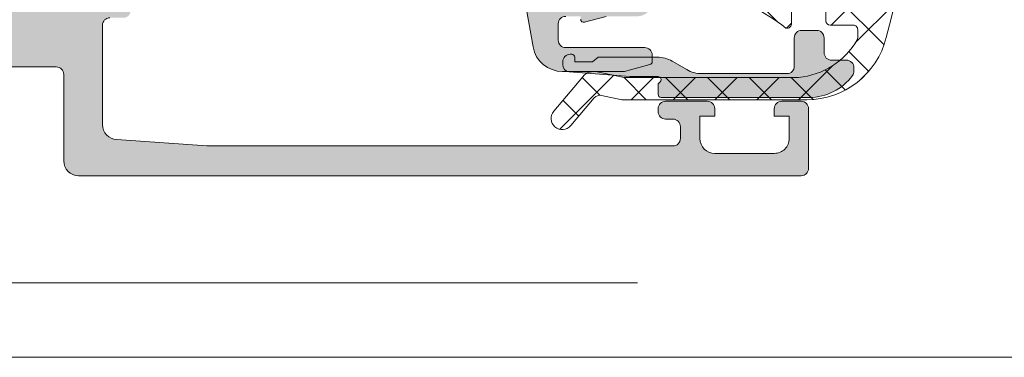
# Model space of a CAD drawing. Header units: millimetres. Extents: x 213386 to 506888, y 183055 to 450952.
# Tile 172 of 256: x 386997 to 387063, y 284292 to 284315. Entities that reach past the tile are written whole.
import ezdxf

# ---------------------------------------------------------------- set-up
doc = ezdxf.new("R2010")
doc.units = ezdxf.units.MM
doc.linetypes.add('ČÁRKOVANÁ', pattern=[19.049999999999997, 12.7, -6.35])
doc.layers.add('FASÁDA DETAILNÍ', color=255, linetype='Continuous', lineweight=0)

msp = doc.modelspace()

# ---------------------------------------------------------------- hatches: boundary and pattern name
at = {"layer": 'FASÁDA DETAILNÍ'}
h = msp.add_hatch(color=256, dxfattribs=at)
edge = h.paths.add_edge_path(flags=16)
edge.add_line((387032.4330771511, 284316.8325612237), (387032.4330771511, 284321.0323112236))
edge.add_ellipse((387032.9330767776, 284321.0323115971), major_axis=(-0.4999996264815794, 0), ratio=1, start_angle=-90.00004280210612, end_angle=4.280210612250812e-05, ccw=False)
edge.add_line((387032.9330771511, 284321.5323112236), (387037.3331011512, 284321.5323112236))
edge.add_ellipse((387037.3331015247, 284321.0323115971), major_axis=(-0.4999996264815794, 0), ratio=1, start_angle=179.9999571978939, end_angle=270.0000428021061, ccw=False)
edge.add_line((387037.8331011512, 284321.0323112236), (387037.8331011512, 284316.8325622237))
edge.add_ellipse((387037.3331006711, 284316.8325627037), major_axis=(-0.5000004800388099, 0), ratio=1, start_angle=90.0000550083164, end_angle=179.9999449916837, ccw=False)
edge.add_line((387037.3331011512, 284316.3325622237), (387032.9330771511, 284316.3325612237))
edge.add_ellipse((387032.9330767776, 284316.8325608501), major_axis=(-0.4999996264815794, 0), ratio=1, start_angle=-4.280210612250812e-05, end_angle=90.00004280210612, ccw=False)
edge = h.paths.add_edge_path()
edge.add_line((387030.4346961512, 284319.7459652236), (387031.6344561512, 284312.9829652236))
edge.add_arc((387033.6037077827, 284313.3323095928), 1.999998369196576, 190.059590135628, 270.000039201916)
edge.add_line((387033.6037091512, 284311.3323112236), (387037.7686821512, 284311.3323112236))
edge.add_line((387037.7686821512, 284311.3323112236), (387039.4864711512, 284311.7925922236))
edge.add_arc((387039.4347072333, 284311.9857772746), 0.1999999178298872, 285.0000385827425, 359.9999853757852)
edge.add_line((387039.6347071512, 284311.9857772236), (387039.6347071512, 284312.4323112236))
edge.add_arc((387039.1347075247, 284312.4323115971), 0.4999996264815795, 359.9999571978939, 450.0000428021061)
edge.add_line((387039.1347071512, 284312.9323112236), (387033.8347071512, 284312.9323112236))
edge.add_arc((387033.8347067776, 284313.4323108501), 0.4999996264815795, 179.9999571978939, 270.00004280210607, ccw=False)
edge.add_line((387033.3347071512, 284313.4323112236), (387033.3347071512, 284314.5325612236))
edge.add_arc((387033.8347076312, 284314.5325607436), 0.5000004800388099, 90.0000550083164, 179.9999449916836, ccw=False)
edge.add_line((387033.8347071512, 284315.0325612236), (387034.8347071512, 284315.0325612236))
edge.add_line((387034.8347071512, 284315.0325612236), (387034.8347071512, 284314.8325612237))
edge.add_arc((387035.0347072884, 284314.8325615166), 0.2000001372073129, 180.0000839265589, 285.0000054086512)
edge.add_line((387035.0864711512, 284314.6393762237), (387036.5538591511, 284315.0325622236))
edge.add_line((387036.5538591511, 284315.0325622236), (387038.6347071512, 284315.0325622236))
edge.add_arc((387038.6347061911, 284316.0325631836), 1.000000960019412, 270.0000550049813, 359.9999449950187)
edge.add_line((387039.6347071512, 284316.0325622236), (387039.6347071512, 284326.9320642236))
edge.add_arc((387039.2347068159, 284326.9320644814), 0.400000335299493, 359.9999630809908, 479.9999168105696)
edge.add_line((387039.0347071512, 284327.2784752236), (387038.1718591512, 284326.7803092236))
edge.add_line((387038.1718591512, 284326.7803092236), (387036.6796981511, 284326.3524392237))
edge.add_arc((387036.7623895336, 284326.064060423), 0.3000003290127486, 106.0000168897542, 210.1792412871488)
edge.add_line((387036.5030521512, 284325.9132482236), (387037.9347871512, 284323.4476372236))
edge.add_line((387037.9347871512, 284323.4476372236), (387037.9347871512, 284323.0272182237))
edge.add_arc((387037.7432188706, 284323.023725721), 0.1916001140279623, -92.52222189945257, 1.044450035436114, ccw=False)
edge.add_line((387037.7347871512, 284322.8323112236), (387031.2453481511, 284322.8323112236))
edge.add_arc((387031.2271103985, 284323.0314777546), 0.1999998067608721, 155.8590518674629, 275.2320045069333, ccw=False)
edge.add_line((387031.0446021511, 284323.1132742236), (387032.1129231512, 284325.4969592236))
edge.add_arc((387031.9304145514, 284325.578755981), 0.2000002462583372, 335.8590177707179, 428.0262022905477)
edge.add_line((387032.0052511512, 284325.7642272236), (387029.9820231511, 284326.5805872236))
edge.add_arc((387029.8323500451, 284326.2096453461), 0.3999998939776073, 68.02618213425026, 180.000017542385)
edge.add_line((387029.4323501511, 284326.2096452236), (387029.4323491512, 284324.1454982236))
edge.add_arc((387029.7323487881, 284324.1454973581), 0.2999996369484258, 179.9998347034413, 232.0950865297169)
edge.add_arc((387029.3637382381, 284323.6720777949), 0.3000002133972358, -15.999862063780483, 52.0953474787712, ccw=False)
edge.add_line((387029.6521171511, 284323.5893872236), (387029.4347951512, 284322.8314982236))
edge.add_arc((387031.0347942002, 284322.8314977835), 1.599999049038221, 179.9999842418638, 238.407605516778)
edge.add_arc((387029.9346621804, 284321.0427257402), 0.4999999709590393, 0.001545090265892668, 58.40766404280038, ccw=False)
edge.add_line((387030.4346621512, 284321.0427392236), (387030.4346961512, 284319.7459652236))
h = msp.add_hatch(color=256, dxfattribs=at)
edge = h.paths.add_edge_path()
edge.add_arc((387049.6328658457, 284304.8364137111), 0.5000674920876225, 270.007732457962, 359.992267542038)
edge.add_line((387050.1329333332, 284304.8363462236), (387050.1329333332, 284308.8363462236))
edge.add_arc((387049.6328658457, 284308.8362787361), 0.5000674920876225, 0.007732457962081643, 89.99226754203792)
edge.add_line((387049.6329333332, 284309.3363462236), (387048.3328845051, 284309.3363462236))
edge.add_arc((387048.3329214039, 284308.8363093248), 0.5000369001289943, 90.00422797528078, 179.9957720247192)
edge.add_line((387047.8328845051, 284308.8363462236), (387047.8328845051, 284308.3363462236))
edge.add_line((387047.8328845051, 284308.3363462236), (387048.8328845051, 284308.3363462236))
edge.add_line((387048.8328845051, 284308.3363462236), (387048.8328845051, 284306.8363462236))
edge.add_arc((387047.8329214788, 284306.8363092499), 0.9999630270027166, -90.00211851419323, 0.0021185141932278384, ccw=False)
edge.add_line((387047.8328845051, 284305.8363462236), (387043.8328845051, 284305.8363462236))
edge.add_arc((387043.8329613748, 284306.8364230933), 1.000076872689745, 180.0044039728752, 269.9955960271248, ccw=False)
edge.add_line((387042.8328845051, 284306.8363462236), (387042.8328845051, 284308.3363462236))
edge.add_line((387042.8328845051, 284308.3363462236), (387043.8328845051, 284308.3363462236))
edge.add_line((387043.8328845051, 284308.3363462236), (387043.8328845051, 284308.8363462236))
edge.add_arc((387043.3329419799, 284308.8364036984), 0.4999425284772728, 359.9934131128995, 450.0065868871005)
edge.add_line((387043.3328845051, 284309.3363462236), (387040.5328967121, 284309.3363462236))
edge.add_arc((387040.5328967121, 284308.8363462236), 0.5, 90, 180)
edge.add_line((387040.0328967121, 284308.8363462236), (387040.0328967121, 284308.6363462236))
edge.add_arc((387040.5328967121, 284308.6363462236), 0.5, 180, 270)
edge.add_line((387040.5328967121, 284308.1363462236), (387041.0328967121, 284308.1363462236))
edge.add_arc((387041.032861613, 284307.6363111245), 0.5000351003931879, 0.0040217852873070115, 89.99597821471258, ccw=False)
edge.add_line((387041.5328967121, 284307.6363462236), (387041.5328967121, 284306.8363431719))
edge.add_arc((387041.0328801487, 284306.8363597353), 0.5000165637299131, 270.00189796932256, 359.99810203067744, ccw=False)
edge.add_line((387041.0328967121, 284306.3363431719), (387009.7329028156, 284306.3363431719))
edge.add_line((387009.7329028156, 284306.3363431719), (387003.694445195, 284306.7687398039))
edge.add_arc((387003.7329012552, 284307.7679594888), 0.9999594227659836, 180, 267.79599713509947, ccw=False)
edge.add_line((387002.7329418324, 284307.7679594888), (387002.7329418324, 284314.4364116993))
edge.add_arc((387003.2329418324, 284314.4364116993), 0.5, 90, 180, ccw=False)
edge.add_line((387003.2329418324, 284314.9364116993), (387004.1329418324, 284314.9364116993))
edge.add_arc((387004.1329418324, 284315.4364116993), 0.5, 270, 360)
edge.add_line((387004.6329418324, 284315.4364116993), (387004.6329418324, 284316.8364132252))
edge.add_arc((387004.7117782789, 284317.1039338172), 0.2788950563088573, 178.8354106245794, 253.5801235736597, ccw=False)
edge.add_line((387004.4329408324, 284317.1096022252), (387004.4329408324, 284317.5631962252))
edge.add_arc((387004.711808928, 284317.5688568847), 0.2789255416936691, 106.42459455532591, 181.162870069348, ccw=False)
edge.add_line((387004.6329418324, 284317.8364002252), (387004.6329418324, 284319.7164112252))
edge.add_arc((387004.3329418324, 284319.7164112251), 0.2999999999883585, 1.111684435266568e-08, 90)
edge.add_line((387004.3329418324, 284320.0164112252), (387003.3529675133, 284320.0164112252))
edge.add_arc((387003.3529675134, 284319.7164112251), 0.3000000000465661, 90.00000001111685, 179.9999999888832)
edge.add_line((387003.0529675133, 284319.7164112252), (387003.0529675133, 284316.9564132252))
edge.add_arc((387002.9329675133, 284316.9564132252), 0.1199999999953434, -90, 0, ccw=False)
edge.add_line((387002.9329675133, 284316.8364132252), (386998.6329418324, 284316.8364132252))
edge.add_arc((386998.6329418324, 284317.3364132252), 0.5, 180, 270, ccw=False)
edge.add_line((386998.1329418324, 284317.3364132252), (386998.1329418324, 284318.0364132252))
edge.add_line((386998.1329418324, 284318.0364132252), (386999.51443729, 284320.4292335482))
edge.add_arc((386999.3948220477, 284320.4982934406), 0.1381197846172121, 329.9999999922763, 450)
edge.add_line((386999.3948220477, 284320.6364132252), (386995.6329418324, 284320.6364132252))
edge.add_arc((386995.6329418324, 284322.6364132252), 2, 180, 270, ccw=False)
edge.add_line((386993.6329418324, 284322.6364132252), (386993.6329418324, 284323.204408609))
edge.add_arc((386993.1329418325, 284323.204408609), 0.4999999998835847, 359.9999999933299, 394.4790717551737)
edge.add_arc((386989.4234432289, 284320.656935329), 5.000000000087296, 34.47907175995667, 84.65077198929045)
edge.add_arc((386989.871061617, 284325.4982865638), 0.1381197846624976, 82.29756251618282, 210.0000000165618)
edge.add_line((386989.7514463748, 284325.4292266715), (386991.1329418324, 284323.0364063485))
edge.add_line((386991.1329418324, 284323.0364063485), (386991.1329418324, 284322.3364063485))
edge.add_arc((386990.6329418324, 284322.3364063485), 0.5, -90, 0, ccw=False)
edge.add_line((386990.6329418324, 284321.8364063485), (386986.3329161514, 284321.8364063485))
edge.add_arc((386986.3329161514, 284321.9564063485), 0.1199999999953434, 180, 270, ccw=False)
edge.add_line((386986.2129161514, 284321.9564063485), (386986.2129161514, 284324.7164043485))
edge.add_arc((386985.9129161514, 284324.7164043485), 0.2999999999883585, 0, 90)
edge.add_line((386985.9129161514, 284325.0164043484), (386984.9329418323, 284325.0164043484))
edge.add_arc((386984.9329418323, 284324.7164043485), 0.2999999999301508, 89.99999998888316, 180)
edge.add_line((386984.6329418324, 284324.7164043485), (386984.6329418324, 284322.8363933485))
edge.add_arc((386984.5540747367, 284322.5688500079), 0.2789255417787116, -1.1628700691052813, 73.575405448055, ccw=False)
edge.add_line((386984.8329428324, 284322.5631893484), (386984.8329428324, 284322.1095953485))
edge.add_arc((386984.5541053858, 284322.1039269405), 0.2788950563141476, -73.58012358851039, 1.1645893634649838, ccw=False)
edge.add_line((386984.6329418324, 284321.8364063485), (386984.6329418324, 284318.8363478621))
edge.add_line((386984.6329418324, 284318.8363478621), (386985.3330142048, 284318.1362449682))
edge.add_line((386985.3330142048, 284318.1362449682), (386985.9330203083, 284318.1362449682))
edge.add_line((386985.9330203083, 284318.1362449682), (386985.9330203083, 284319.7362510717))
edge.add_arc((386986.4330297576, 284319.7362416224), 0.5000094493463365, 90.00108278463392, 179.9989172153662, ccw=False)
edge.add_line((386986.4330203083, 284320.2362510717), (386986.8284483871, 284320.2362510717))
edge.add_arc((386986.8284483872, 284319.7362510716), 0.5000000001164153, 75.00000000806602, 90.00000000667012, ccw=False)
edge.add_line((386986.9578579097, 284320.2192139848), (386988.3917446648, 284319.8350051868))
edge.add_arc((386988.1329256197, 284318.8690793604), 1.00000000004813, 3.335117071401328e-09, 75.00000000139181, ccw=False)
edge.add_line((386989.1329256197, 284318.8690793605), (386989.1329256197, 284313.1362571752))
edge.add_line((386989.1329256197, 284313.1362571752), (386985.9330203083, 284313.1362571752))
edge.add_line((386985.9330203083, 284313.1362571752), (386985.9330203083, 284313.9362449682))
edge.add_line((386985.9330203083, 284313.9362449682), (386985.3330142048, 284313.9362449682))
edge.add_line((386985.3330142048, 284313.9362449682), (386984.6330325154, 284312.7238121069))
edge.add_line((386984.6330325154, 284312.7238121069), (386984.6330325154, 284311.6362571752))
edge.add_line((386984.6330325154, 284311.6362571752), (386999.6329418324, 284311.6362571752))
edge.add_arc((386999.6329418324, 284311.1362571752), 0.5, 0, 90, ccw=False)
edge.add_line((387000.1329418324, 284311.1362571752), (387000.1329418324, 284305.3363462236))
edge.add_arc((387001.1329418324, 284305.3363462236), 1, 180, 270)
edge.add_line((387001.1329418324, 284304.3363462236), (387049.6329333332, 284304.3363462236))
edge = h.paths.add_edge_path(flags=16)
edge.add_line((386990.7329256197, 284313.9362449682), (386990.7329256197, 284318.3362449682))
edge.add_arc((386991.2329256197, 284318.3362449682), 0.5, 90, 180, ccw=False)
edge.add_line((386991.2329256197, 284318.8362449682), (386995.6329256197, 284318.8362449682))
edge.add_arc((386995.6329256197, 284318.3362449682), 0.5, 0, 90, ccw=False)
edge.add_line((386996.1329256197, 284318.3362449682), (386996.1329256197, 284313.9362449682))
edge.add_arc((386995.6329256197, 284313.9362449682), 0.5, -90, 0, ccw=False)
edge.add_line((386995.6329256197, 284313.4362449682), (386991.2329256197, 284313.4362449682))
edge.add_arc((386991.2329256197, 284313.9362449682), 0.5, 180, 270, ccw=False)
h = msp.add_hatch(dxfattribs=at)
h.set_pattern_fill('ANSI37', color=256, scale=0.625, angle=90, style=0)
h.set_pattern_definition([(135, (387040.1329331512, 284311.3363462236), (-1.403165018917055, -1.403165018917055), []), (225, (387040.1329331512, 284311.3363462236), (1.403165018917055, -1.403165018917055), [])])
edge = h.paths.add_edge_path()
edge.add_ellipse((387049.0198486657, 284315.9569080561), major_axis=(-5.039467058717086, 0), ratio=1, start_angle=94.96446126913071, end_angle=150.2082155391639)
edge.add_ellipse((387053.1329331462, 284313.6021078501), major_axis=(-0.3000000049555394, 0), ratio=1, start_angle=150.2078270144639, end_angle=179.9993073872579)
edge.add_line((387053.4329331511, 284313.6021042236), (387053.4329361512, 284314.1363882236))
edge.add_ellipse((387053.1329363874, 284314.1363894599), major_axis=(-0.2999997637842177, 0), ratio=1, start_angle=179.999763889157, end_angle=270.0000451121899)
edge.add_line((387053.1329361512, 284314.4363892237), (387051.5829391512, 284314.4363892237))
edge.add_ellipse((387051.5829467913, 284314.7363998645), major_axis=(-0.3000106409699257, 0), ratio=1, start_angle=0.004323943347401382, end_angle=89.99854088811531, ccw=False)
edge.add_line((387051.2829361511, 284314.7363772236), (387051.2829251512, 284316.1363592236))
edge.add_ellipse((387050.9829353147, 284316.1363563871), major_axis=(-0.2999898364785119, 0), ratio=1, start_angle=180.0005417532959, end_angle=269.999649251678)
edge.add_line((387050.9829371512, 284316.4363462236), (387049.2829251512, 284316.4363462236))
edge.add_ellipse((387049.2829322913, 284316.1363360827), major_axis=(-0.3000101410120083, 0), ratio=1, start_angle=270.0013636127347, end_angle=359.9955805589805)
edge.add_line((387048.9829221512, 284316.1363592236), (387048.9829331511, 284314.5725282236))
edge.add_ellipse((387048.6817740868, 284314.5396712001), major_axis=(-0.3029461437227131, 0), ratio=1, start_angle=76.51642267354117, end_angle=186.2264509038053, ccw=False)
edge.add_ellipse((387039.9768509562, 284303.2237068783), major_axis=(-14.00076634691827, 0), ratio=1, start_angle=231.9243799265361, end_angle=254.6982677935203)
edge.add_ellipse((387043.7835645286, 284317.2159446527), major_axis=(-0.5004721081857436, 0), ratio=1, start_angle=-39.80663436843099, end_angle=77.08239147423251, ccw=False)
edge.add_line((387043.3990971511, 284317.5363462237), (387051.6823761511, 284317.5363462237))
edge.add_ellipse((387051.6823756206, 284317.0363465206), major_axis=(-0.4999997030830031, 0), ratio=1, start_angle=209.9999803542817, end_angle=269.99993920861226, ccw=False)
edge.add_line((387052.1153881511, 284317.2863462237), (387052.2885941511, 284316.9863462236))
edge.add_ellipse((387052.7216066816, 284317.2363459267), major_axis=(-0.4999997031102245, 0), ratio=1, start_angle=29.99998035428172, end_angle=89.99993920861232)
edge.add_line((387052.7216061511, 284316.7363462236), (387054.3509541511, 284316.7363462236))
edge.add_ellipse((387054.3509549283, 284317.7363455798), major_axis=(-0.9999993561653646, 0), ratio=1, start_angle=89.99995547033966, end_angle=149.9496611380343)
edge.add_ellipse((387061.5353356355, 284313.5800187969), major_axis=(-7.300023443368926, 0), ratio=1, start_angle=281.2855536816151, end_angle=329.94964541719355, ccw=False)
edge.add_ellipse((387059.7201035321, 284320.6363558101), major_axis=(-0.3999905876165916, 0), ratio=1, start_angle=110.50182944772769, end_angle=194.8529752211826, ccw=False)
edge.add_ellipse((387062.0941704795, 284314.2872576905), major_axis=(-6.378448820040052, 0), ratio=1, start_angle=290.5018745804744, end_angle=345.5474022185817)
edge.add_line((387055.9175711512, 284315.8791842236), (387055.5539841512, 284314.4684772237))
edge.add_line((387055.5539841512, 284314.4684772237), (387055.3438711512, 284313.6057762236))
edge.add_ellipse((387050.0072484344, 284314.9363412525), major_axis=(-5.499995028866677, 0), ratio=1, start_angle=89.99996579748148, end_angle=166.0000450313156, ccw=False)
edge.add_line((387050.0072451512, 284309.4363462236), (387037.5892171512, 284309.4363462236))
edge.add_line((387037.5892171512, 284309.4363462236), (387036.2261601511, 284309.7239652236))
edge.add_ellipse((387036.122927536, 284309.2347388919), major_axis=(-0.499999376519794, 0), ratio=1, start_angle=258.0846992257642, end_angle=319.7162484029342)
edge.add_line((387035.7415021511, 284309.5580252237), (387034.1678911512, 284307.7014172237))
edge.add_ellipse((387033.5957521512, 284308.1863467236), major_axis=(-0.7499997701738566, 0), ratio=1, start_angle=-40.2837061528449, end_angle=139.7162938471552, ccw=False)
edge.add_line((387033.0236131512, 284308.6712762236), (387034.9828991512, 284310.9829202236))
edge.add_ellipse((387035.7457507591, 284310.3363480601), major_axis=(-0.9999990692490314, 0), ratio=1, start_angle=258.0847521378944, end_angle=319.71630131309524, ccw=False)
edge.add_line((387035.9522151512, 284311.3148012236), (387037.7457521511, 284310.9363462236))
edge.add_line((387037.7457521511, 284310.9363462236), (387049.4559531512, 284310.9363462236))
h = msp.add_hatch(color=256, dxfattribs=at)
edge = h.paths.add_edge_path()
edge.add_line((387035.6329331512, 284311.9903462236), (387036.0061381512, 284312.2903462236))
edge.add_line((387036.0061381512, 284312.2903462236), (387039.9793431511, 284312.2903462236))
edge.add_ellipse((387039.9793415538, 284310.2903390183), major_axis=(-2.000007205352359, 0), ratio=1, start_angle=240.0000663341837, end_angle=269.9999542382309, ccw=False)
edge.add_line((387040.9793431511, 284312.0223972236), (387041.9563951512, 284311.4582952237))
edge.add_ellipse((387042.9563967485, 284313.190353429), major_axis=(-2.000007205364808, 0), ratio=1, start_angle=60.00006633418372, end_angle=89.99995423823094)
edge.add_line((387042.9563951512, 284311.1903462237), (387048.6762291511, 284311.1903462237))
edge.add_ellipse((387048.6762295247, 284311.6903458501), major_axis=(-0.4999996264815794, 0), ratio=1, start_angle=89.99995719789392, end_angle=180.0000428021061)
edge.add_line((387049.1762291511, 284311.6903462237), (387049.1762291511, 284313.5903462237))
edge.add_ellipse((387049.6759711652, 284313.5906042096), major_axis=(-0.499742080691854, 0), ratio=1, start_angle=-90.0295782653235, end_angle=0.029578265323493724, ccw=False)
edge.add_line((387049.6762291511, 284314.0903462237), (387050.6762291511, 284314.0903462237))
edge.add_ellipse((387050.676487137, 284313.5906042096), major_axis=(-0.499742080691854, 0), ratio=1, start_angle=179.9704217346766, end_angle=270.0295782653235, ccw=False)
edge.add_line((387051.1762291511, 284313.5903462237), (387051.1762291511, 284312.5903462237))
edge.add_ellipse((387051.6759686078, 284312.5900856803), major_axis=(-0.4997395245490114, 0), ratio=1, start_angle=-0.02987163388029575, end_angle=90.02987163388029)
edge.add_line((387051.6762291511, 284312.0903462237), (387052.6762291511, 284312.0903462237))
edge.add_ellipse((387052.676483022, 284311.5905980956), major_axis=(-0.4997481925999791, 0), ratio=1, start_angle=179.971123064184, end_angle=270.02910612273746, ccw=False)
edge.add_line((387053.1762311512, 284311.5903462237), (387053.1762311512, 284311.3573152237))
edge.add_ellipse((387052.676231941, 284311.357314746), major_axis=(-0.4999992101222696, 0), ratio=1, start_angle=143.7506870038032, end_angle=180.0000547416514, ccw=False)
edge.add_ellipse((387050.1762285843, 284313.1903526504), major_axis=(-3.600006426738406, 0), ratio=1, start_angle=90.00004085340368, end_angle=143.7506139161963, ccw=False)
edge.add_line((387050.1762311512, 284309.5903462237), (387040.2329331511, 284309.5903462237))
edge.add_ellipse((387040.2329330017, 284309.7903460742), major_axis=(-0.1999998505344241, 0), ratio=1, start_angle=-4.2805441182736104e-05, end_angle=90.00004280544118, ccw=False)
edge.add_line((387040.0329331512, 284309.7903462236), (387040.0329331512, 284310.5075672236))
edge.add_line((387040.0329331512, 284310.5075672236), (387040.1738941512, 284310.6484662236))
edge.add_ellipse((387040.0329327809, 284310.7903461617), major_axis=(-0.2000000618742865, 0), ratio=1, start_angle=134.8139243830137, end_angle=269.9998939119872)
edge.add_line((387040.0329331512, 284310.9903462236), (387038.1333641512, 284310.9903462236))
edge.add_line((387038.1333641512, 284310.9903462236), (387034.0547161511, 284311.3046642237))
edge.add_ellipse((387034.1329336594, 284311.7985088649), major_axis=(-0.5000005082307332, 0), ratio=1, start_angle=7.348448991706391e-05, end_angle=80.99997723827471, ccw=False)
edge.add_line((387033.6329331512, 284311.7985082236), (387033.6329331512, 284311.9903462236))
edge.add_ellipse((387034.1329327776, 284311.9903465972), major_axis=(-0.4999996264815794, 0), ratio=1, start_angle=-90.00004280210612, end_angle=4.280210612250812e-05, ccw=False)
edge.add_line((387034.1329331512, 284312.4903462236), (387034.2329331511, 284312.4903462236))
edge.add_ellipse((387034.2329333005, 284312.290346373), major_axis=(-0.1999998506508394, 0), ratio=1, start_angle=179.9999572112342, end_angle=270.0000428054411, ccw=False)
edge.add_line((387034.4329331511, 284312.2903462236), (387034.4329331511, 284311.9903462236))
edge.add_line((387034.4329331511, 284311.9903462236), (387035.6329331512, 284311.9903462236))

# ---------------------------------------------------------------- linework, layer by layer
msp.add_lwpolyline([(399616.6382373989, 284292.1544280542), (373036.6382373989, 284292.1544280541), (373036.6382373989, 307972.1544280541), (399616.6382373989, 307972.1544280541)], close=True, dxfattribs=at)
at = {"layer": 'FASÁDA DETAILNÍ', "linetype": 'ČÁRKOVANÁ', "ltscale": 5}
msp.add_lwpolyline([(399611.6382373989, 284297.1544280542), (373041.6382373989, 284297.1544280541), (373041.6382373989, 307967.1544280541), (399611.6382373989, 307967.1544280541)], close=True, dxfattribs=at)
at = {"layer": 'FASÁDA DETAILNÍ'}
for points in [[(387030.4346961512, 284319.7459652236), (387031.6344561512, 284312.9829652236), (387031.6344561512, 284312.9829652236, 0.363676), (387033.6037091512, 284311.3323112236), (387037.7686821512, 284311.3323112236), (387039.4864711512, 284311.7925922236), (387039.4864711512, 284311.7925922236, 0.339454), (387039.6347071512, 284311.9857772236), (387039.6347071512, 284312.4323112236), (387039.6347071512, 284312.4323112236, 0.414214), (387039.1347071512, 284312.9323112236), (387033.8347071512, 284312.9323112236), (387033.8347071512, 284312.9323112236, -0.414214), (387033.3347071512, 284313.4323112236), (387033.3347071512, 284314.5325612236), (387033.3347071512, 284314.5325612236, -0.414213), (387033.8347071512, 284315.0325612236)], [(386984.6330325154, 284311.6362571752), (386999.6329418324, 284311.6362571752, -0.4142135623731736), (387000.1329418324, 284311.1362571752), (387000.1329418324, 284305.3363462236, 0.414213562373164), (387001.1329418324, 284304.3363462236), (387049.6329333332, 284304.3363462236, 0.4141345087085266), (387050.1329333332, 284304.8363462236), (387050.1329333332, 284308.8363462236, 0.4141345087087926), (387049.6329333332, 284309.3363462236), (387048.3328845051, 284309.3363462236, 0.4141703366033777), (387047.8328845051, 284308.8363462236), (387047.8328845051, 284308.3363462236), (387048.8328845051, 284308.3363462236), (387048.8328845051, 284306.8363462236, -0.4142352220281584), (387047.8328845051, 284305.8363462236), (387043.8328845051, 284305.8363462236, -0.4141685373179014), (387042.8328845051, 284306.8363462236), (387042.8328845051, 284308.3363462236), (387043.8328845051, 284308.3363462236), (387043.8328845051, 284308.8363462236, 0.4142809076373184), (387043.3328845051, 284309.3363462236), (387040.5328967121, 284309.3363462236, 0.4142135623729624), (387040.0328967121, 284308.8363462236), (387040.0328967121, 284308.6363462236, 0.414213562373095), (387040.5328967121, 284308.1363462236), (387041.0328967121, 284308.1363462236, -0.4141724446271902), (387041.5328967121, 284307.6363462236), (387041.5328967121, 284306.8363431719, -0.4141941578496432), (387041.0328967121, 284306.3363431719), (387009.7329028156, 284306.3363431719), (387003.694445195, 284306.7687398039, -0.4029911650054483), (387002.7329418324, 284307.7679594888), (387002.7329418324, 284314.4364116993, -0.4142135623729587), (387003.2329418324, 284314.9364116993)], [(387034.8347071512, 284314.8325612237, 0.493145), (387035.0864711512, 284314.6393762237), (387036.5538591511, 284315.0325622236)]]:
    msp.add_lwpolyline(points, format="xyb", dxfattribs=at)
at = {"layer": 'FASÁDA DETAILNÍ', "extrusion": (0, 0, -1)}
for points in [[(-387048.9829221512, 284316.1363592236), (-387048.9829331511, 284314.5725282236), (-387048.9829331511, 284314.5725282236, 0.51896), (-387048.6111371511, 284314.2450752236, -0.0996982), (-387043.6716841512, 284316.7281382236, 0.559391)], [(-387055.9175711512, 284315.8791842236), (-387055.5539841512, 284314.4684772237), (-387055.3438711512, 284313.6057762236), (-387055.3438711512, 284313.6057762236, 0.344328), (-387050.0072451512, 284309.4363462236), (-387037.5892171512, 284309.4363462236), (-387036.2261601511, 284309.7239652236), (-387036.2261601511, 284309.7239652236, -0.275594), (-387035.7415021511, 284309.5580252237), (-387034.1678911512, 284307.7014172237), (-387034.1678911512, 284307.7014172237, 1), (-387033.0236131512, 284308.6712762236), (-387034.9828991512, 284310.9829202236), (-387034.9828991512, 284310.9829202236, 0.275594), (-387035.9522151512, 284311.3148012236), (-387037.7457521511, 284310.9363462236), (-387049.4559531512, 284310.9363462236), (-387049.4559531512, 284310.9363462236, -0.245826), (-387053.3932831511, 284313.4530512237, -0.130727), (-387053.4329331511, 284313.6021042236), (-387053.4329361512, 284314.1363882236), (-387053.4329361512, 284314.1363882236, -0.414215), (-387053.1329361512, 284314.4363892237), (-387051.5829391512, 284314.4363892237), (-387051.5829391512, 284314.4363892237, 0.414184), (-387051.2829361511, 284314.7363772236), (-387051.2829251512, 284316.1363592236)]]:
    msp.add_lwpolyline(points, format="xyb", dxfattribs=at)
msp.add_lwpolyline([(-387035.6329331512, 284311.9903462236), (-387036.0061381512, 284312.2903462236), (-387039.9793431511, 284312.2903462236), (-387039.9793431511, 284312.2903462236, 0.131652), (-387040.9793431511, 284312.0223972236), (-387041.9563951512, 284311.4582952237), (-387041.9563951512, 284311.4582952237, -0.131652), (-387042.9563951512, 284311.1903462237), (-387048.6762291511, 284311.1903462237), (-387048.6762291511, 284311.1903462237, -0.414214), (-387049.1762291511, 284311.6903462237), (-387049.1762291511, 284313.5903462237), (-387049.1762291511, 284313.5903462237, 0.414516), (-387049.6762291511, 284314.0903462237), (-387050.6762291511, 284314.0903462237), (-387050.6762291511, 284314.0903462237, 0.414516), (-387051.1762291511, 284313.5903462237), (-387051.1762291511, 284312.5903462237), (-387051.1762291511, 284312.5903462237, -0.414519), (-387051.6762291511, 284312.0903462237), (-387052.6762291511, 284312.0903462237), (-387052.6762291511, 284312.0903462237, 0.41451), (-387053.1762311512, 284311.5903462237), (-387053.1762311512, 284311.3573152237), (-387053.1762311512, 284311.3573152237, 0.1595), (-387053.0794571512, 284311.0616652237, 0.238928), (-387050.1762311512, 284309.5903462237), (-387040.2329331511, 284309.5903462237), (-387040.2329331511, 284309.5903462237, 0.414214), (-387040.0329331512, 284309.7903462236), (-387040.0329331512, 284310.5075672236), (-387040.1738941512, 284310.6484662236), (-387040.1738941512, 284310.6484662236, -0.669353), (-387040.0329331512, 284310.9903462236), (-387038.1333641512, 284310.9903462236), (-387034.0547161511, 284311.3046642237), (-387034.0547161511, 284311.3046642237, 0.368919), (-387033.6329331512, 284311.7985082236), (-387033.6329331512, 284311.9903462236), (-387033.6329331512, 284311.9903462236, 0.414214), (-387034.1329331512, 284312.4903462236), (-387034.2329331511, 284312.4903462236), (-387034.2329331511, 284312.4903462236, 0.414214), (-387034.4329331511, 284312.2903462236), (-387034.4329331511, 284311.9903462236), (-387035.6329331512, 284311.9903462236)], format="xyb", close=True, dxfattribs=at)

doc.saveas('drawing.dxf')
